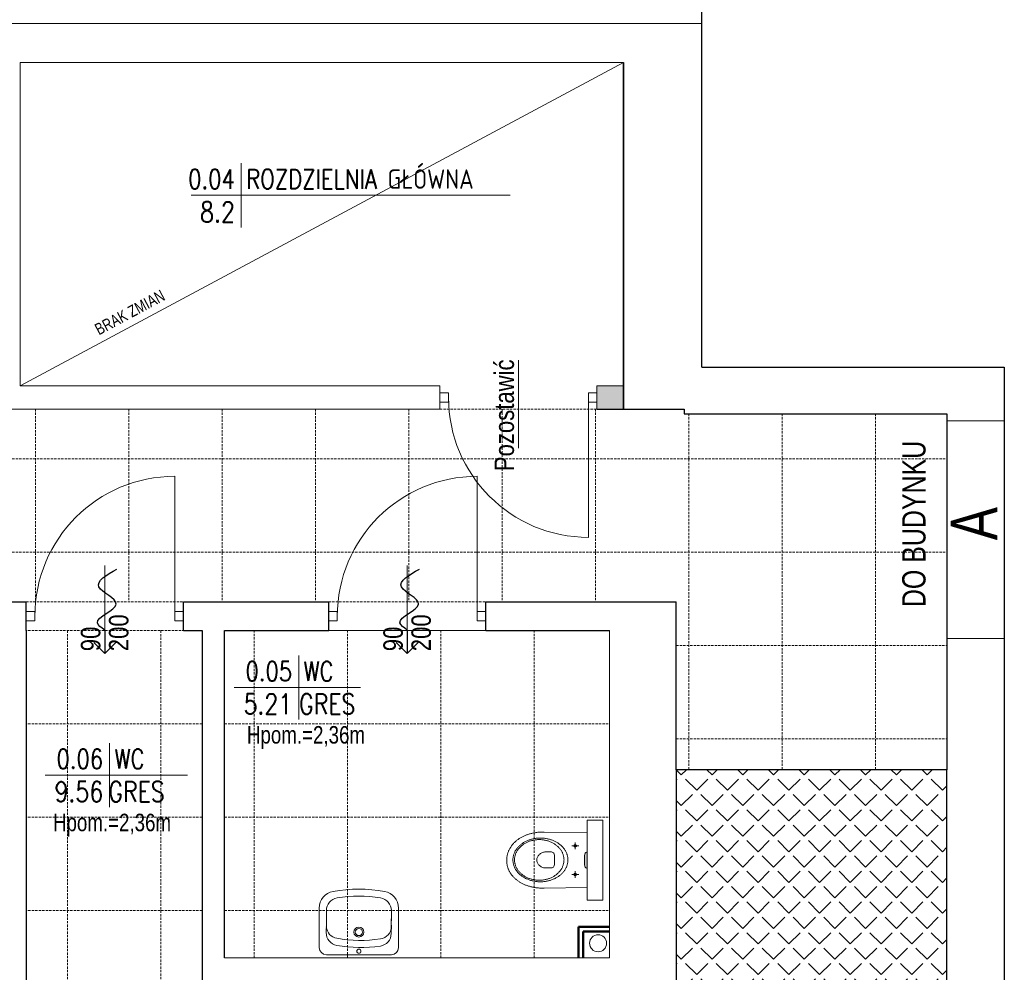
# Model space of a CAD drawing. Header units: millimetres. Extents: x -523 to 1404227, y -783705 to 1038705.
# Tile 52 of 256: x 374732 to 381064, y 4550 to 10677. Entities that reach past the tile are written whole.
import ezdxf
from ezdxf.enums import TextEntityAlignment as Align

# ---------------------------------------------------------------- set-up
doc = ezdxf.new("R2010")
doc.units = ezdxf.units.MM
doc.linetypes.add('DASHEDX2', pattern=[1.5, 1, -0.5])
for name, color, linetype, lineweight in [('BA_drz', 7, 'Continuous', 18), ('BA_KS_ist.', 34, 'Continuous', 13), ('BA_met', 7, 'Continuous', 18), ('BA_txs', 2, 'Continuous', 18), ('Cienka', 7, 'Continuous', 18), ('mm_Wentylacja', 5, 'Continuous', 50), ('PG_PRZERYWANE_ŚREDNIE', 1, 'DASHEDX2', 18), ('PG_WIDOKOWE_CIENKIE', 7, 'Continuous', 18), ('PG_WYPOSAŻENIE', 1, 'Continuous', 18), ('PG_ŚCIANY_DZIAŁOWE', 3, 'Continuous', 18), ('PG_ŚCIANY_SŁUPY', 4, 'Continuous', 35), ('Przekrojowa', 60, 'Continuous', 18), ('WYPOSAŻENIE GARAŻU', 253, 'Continuous', 5)]:
    doc.layers.add(name, color=color, linetype=linetype, lineweight=lineweight)
doc.styles.add('BIKTC', font='bikromsw.shx', dxfattribs={"width": 0.8})
doc.styles.add('BIKTS', font='bikromsw.shx', dxfattribs={"width": 0.85})
doc.styles.add('BIKWYM', font='BIKROMSW.SHX', dxfattribs={"width": 0.8})
doc.styles.add('ROMANS', font='romans', dxfattribs={"width": 0.7})

# ---------------------------------------------------------------- blocks, each defined once
blk = doc.blocks.new('dr1h901')
at = {"color": 0}
blk.add_line((-0.5, 0), (-0.5, 1), dxfattribs=at)
blk.add_line((0, 0.3622), (0, -0.2655))
blk.add_arc((-0.5, 0), 1, 0, 90, dxfattribs=at)
blk = doc.blocks.new('jamb')
blk.add_lwpolyline([(-0.5, -0.5), (-0.5, 0.5), (0.5, 0.5), (0.5, -0.5)], close=True)
blk = doc.blocks.new('A$Cd28b784c')
at = {"lineweight": 18}
h = blk.add_hatch(color=256, dxfattribs=at)
h.dxf.hatch_style = 1
h.paths.add_polyline_path([(18.54, 22.22), (18.43, 23), (18.14, 23.62), (17.75, 24.08), (17.31, 24.36), (16.9, 24.47), (16.9, 13.87), (17.31, 13.97), (17.75, 14.26), (18.14, 14.72), (18.43, 15.34), (18.54, 16.11)])
for p, q in [((16.9, 44.83), (6.9, 44.83)), ((6.9, -6.49), (6.9, 44.83)), ((16.9, -6.49), (16.9, 44.83)), ((16.9, -6.49), (6.9, -6.49))]:
    blk.add_line(p, q, dxfattribs=at)
at = {"lineweight": 13}
for p, q in [((44.61, 37.25), (16.9, 36.7)), ((38.79, 31.51), (39.26, 31.7)), ((39.26, 31.7), (39.73, 31.87)), ((39.73, 31.87), (40.2, 32.03)), ((40.2, 32.03), (40.69, 32.19)), ((40.69, 32.19), (41.18, 32.33)), ((41.18, 32.33), (41.68, 32.46)), ((41.68, 32.46), (42.18, 32.58)), ((42.18, 32.58), (42.69, 32.69)), ((42.69, 32.69), (43.21, 32.78)), ((43.21, 32.78), (43.73, 32.87)), ((43.48, 31.63), (43.98, 31.74)), ((43.73, 32.87), (44.26, 32.94)), ((43.98, 31.74), (44.5, 31.83)), ((44.26, 32.94), (44.79, 33)), ((44.5, 31.83), (45.02, 31.91)), ((45.21, 37.25), (44.61, 37.25)), ((44.79, 33), (45.32, 33.04)), ((45.02, 31.91), (45.54, 31.98)), ((45.82, 37.23), (45.21, 37.25)), ((45.32, 33.04), (45.87, 33.08)), ((45.54, 31.98), (46.07, 32.03)), ((46.41, 37.21), (45.82, 37.23)), ((45.87, 33.08), (46.41, 33.1)), ((46.07, 32.03), (46.61, 32.07)), ((47, 37.18), (46.41, 37.21)), ((46.41, 33.1), (46.96, 33.1)), ((46.61, 32.07), (47.15, 32.09)), ((46.96, 33.1), (47.51, 33.1)), ((47.58, 37.15), (47, 37.18)), ((47.15, 32.09), (47.7, 32.1)), ((47.51, 33.1), (48.06, 33.08)), ((48.16, 37.1), (47.58, 37.15)), ((47.7, 32.1), (47.7, 32.09)), ((47.7, 32.1), (48.24, 32.09)), ((48.06, 33.08), (48.6, 33.04)), ((48.73, 37.04), (48.16, 37.1)), ((48.24, 32.09), (48.79, 32.07)), ((48.6, 33.04), (49.13, 33)), ((49.3, 36.97), (48.73, 37.04)), ((48.79, 32.07), (49.32, 32.03)), ((49.13, 33), (49.67, 32.94)), ((49.85, 36.9), (49.3, 36.97)), ((49.32, 32.03), (49.85, 31.98)), ((49.67, 32.94), (50.19, 32.87)), ((50.4, 36.82), (49.85, 36.9)), ((49.85, 31.98), (50.38, 31.91)), ((50.19, 32.87), (50.71, 32.78)), ((50.38, 31.91), (50.9, 31.83)), ((50.95, 36.72), (50.4, 36.82)), ((50.71, 32.78), (51.23, 32.69)), ((50.9, 31.83), (51.41, 31.74)), ((51.49, 36.62), (50.95, 36.72)), ((51.23, 32.69), (51.74, 32.58)), ((51.41, 31.74), (51.92, 31.63)), ((52.02, 36.51), (51.49, 36.62)), ((51.74, 32.58), (52.24, 32.46)), ((52.54, 36.4), (52.02, 36.51)), ((52.24, 32.46), (52.74, 32.33)), ((53.06, 36.27), (52.54, 36.4)), ((52.74, 32.33), (53.23, 32.19)), ((53.57, 36.14), (53.06, 36.27)), ((53.23, 32.19), (53.72, 32.03)), ((54.07, 36), (53.57, 36.14)), ((53.72, 32.03), (54.19, 31.87)), ((54.57, 35.85), (54.07, 36)), ((54.19, 31.87), (54.66, 31.7)), ((55.05, 35.69), (54.57, 35.85)), ((54.66, 31.7), (55.13, 31.51)), ((55.53, 35.53), (55.05, 35.69)), ((56.01, 35.36), (55.53, 35.53)), ((56.47, 35.18), (56.01, 35.36)), ((56.93, 34.99), (56.47, 35.18)), ((57.38, 34.8), (56.93, 34.99)), ((57.83, 34.6), (57.38, 34.8)), ((58.26, 34.39), (57.83, 34.6)), ((58.69, 34.17), (58.26, 34.39)), ((59.11, 33.95), (58.69, 34.17)), ((59.52, 33.72), (59.11, 33.95)), ((59.92, 33.49), (59.52, 33.72)), ((60.32, 33.25), (59.92, 33.49)), ((60.71, 33), (60.32, 33.25)), ((61.09, 32.75), (60.71, 33)), ((61.46, 32.49), (61.09, 32.75)), ((61.82, 32.22), (61.46, 32.49)), ((62.17, 31.95), (61.82, 32.22)), ((62.52, 31.68), (62.17, 31.95)), ((62.85, 31.39), (62.52, 31.68)), ((26.77, 28.42), (22.26, 28.42)), ((23.81, 28.83), (23.69, 28.42)), ((23.69, 28.42), (23.81, 28.01)), ((24.1, 29.13), (23.81, 28.83)), ((23.81, 28.01), (24.1, 27.71)), ((24.51, 29.24), (24.1, 29.13)), ((24.1, 27.71), (24.51, 27.6)), ((24.51, 30.6), (24.51, 26.24)), ((24.93, 29.13), (24.51, 29.24)), ((24.51, 27.6), (24.93, 27.71)), ((25.22, 28.83), (24.93, 29.13)), ((24.93, 27.71), (25.22, 28.01)), ((25.33, 28.42), (25.22, 28.83)), ((25.22, 28.01), (25.33, 28.42)), ((31.04, 25.16), (31.27, 25.53)), ((31.27, 25.53), (31.52, 25.89)), ((31.52, 25.89), (31.78, 26.25)), ((31.78, 26.25), (32.05, 26.59)), ((32.05, 26.59), (32.33, 26.93)), ((32.33, 26.93), (32.63, 27.27)), ((32.63, 27.27), (32.93, 27.6)), ((32.93, 27.6), (33.25, 27.92)), ((33.25, 27.92), (33.58, 28.23)), ((33.58, 28.23), (33.93, 28.53)), ((33.71, 25.25), (33.96, 25.62)), ((33.93, 28.53), (34.28, 28.83)), ((33.96, 25.62), (34.23, 25.98)), ((34.23, 25.98), (34.51, 26.33)), ((34.28, 28.83), (34.64, 29.12)), ((34.51, 26.33), (34.8, 26.67)), ((34.64, 29.12), (35.01, 29.4)), ((34.8, 26.67), (35.11, 27.01)), ((35.01, 29.4), (35.4, 29.67)), ((35.11, 27.01), (35.42, 27.34)), ((35.4, 29.67), (35.79, 29.93)), ((35.42, 27.34), (35.76, 27.66)), ((35.76, 27.66), (36.1, 27.96)), ((35.79, 29.93), (36.19, 30.19)), ((36.1, 27.96), (36.45, 28.27)), ((36.19, 30.19), (36.6, 30.43)), ((36.45, 28.27), (36.82, 28.56)), ((36.6, 30.43), (37.03, 30.67)), ((36.82, 28.56), (37.2, 28.84)), ((37.03, 30.67), (37.46, 30.89)), ((37.2, 28.84), (37.58, 29.11)), ((37.46, 30.89), (37.89, 31.11)), ((37.58, 29.11), (37.98, 29.37)), ((37.89, 31.11), (38.34, 31.31)), ((37.98, 29.37), (38.39, 29.62)), ((38.34, 31.31), (38.79, 31.51)), ((38.39, 29.62), (38.81, 29.86)), ((38.81, 29.86), (39.24, 30.09)), ((39.24, 30.09), (39.68, 30.31)), ((39.68, 30.31), (40.12, 30.52)), ((40.12, 30.52), (40.58, 30.71)), ((40.58, 30.71), (41.04, 30.9)), ((41.04, 30.9), (41.51, 31.07)), ((41.51, 31.07), (41.99, 31.23)), ((41.99, 31.23), (42.48, 31.37)), ((42.48, 31.37), (42.97, 31.51)), ((42.97, 31.51), (43.48, 31.63)), ((51.92, 31.63), (52.42, 31.51)), ((52.42, 31.51), (52.92, 31.37)), ((52.92, 31.37), (53.4, 31.23)), ((53.4, 31.23), (53.88, 31.07)), ((53.88, 31.07), (54.36, 30.9)), ((54.36, 30.9), (54.82, 30.71)), ((54.82, 30.71), (55.27, 30.52)), ((55.13, 31.51), (55.58, 31.31)), ((55.27, 30.52), (55.72, 30.31)), ((55.58, 31.31), (56.03, 31.11)), ((55.72, 30.31), (56.16, 30.09)), ((56.03, 31.11), (56.47, 30.89)), ((56.16, 30.09), (56.59, 29.86)), ((56.47, 30.89), (56.9, 30.67)), ((56.59, 29.86), (57, 29.62)), ((56.9, 30.67), (57.32, 30.43)), ((57, 29.62), (57.41, 29.37)), ((57.32, 30.43), (57.73, 30.19)), ((57.41, 29.37), (57.81, 29.11)), ((57.73, 30.19), (58.13, 29.93)), ((57.81, 29.11), (58.2, 28.84)), ((58.13, 29.93), (58.52, 29.67)), ((58.2, 28.84), (58.58, 28.56)), ((58.52, 29.67), (58.91, 29.4)), ((58.58, 28.56), (58.94, 28.27)), ((58.91, 29.4), (59.28, 29.12)), ((58.94, 28.27), (59.3, 27.96)), ((59.28, 29.12), (59.64, 28.83)), ((59.3, 27.96), (59.64, 27.66)), ((59.64, 28.83), (59.99, 28.53)), ((59.64, 27.66), (59.97, 27.34)), ((59.97, 27.34), (60.29, 27.01)), ((59.99, 28.53), (60.34, 28.23)), ((60.29, 27.01), (60.6, 26.67)), ((60.34, 28.23), (60.67, 27.92)), ((60.6, 26.67), (60.89, 26.33)), ((60.67, 27.92), (60.99, 27.6)), ((60.89, 26.33), (61.17, 25.98)), ((60.99, 27.6), (61.29, 27.27)), ((61.17, 25.98), (61.44, 25.62)), ((61.29, 27.27), (61.59, 26.93)), ((61.44, 25.62), (61.69, 25.25)), ((61.59, 26.93), (61.87, 26.59)), ((61.87, 26.59), (62.15, 26.25)), ((62.15, 26.25), (62.4, 25.89)), ((62.4, 25.89), (62.65, 25.53)), ((62.65, 25.53), (62.88, 25.16)), ((63.18, 31.11), (62.85, 31.39)), ((63.5, 30.81), (63.18, 31.11)), ((63.81, 30.51), (63.5, 30.81)), ((64.11, 30.21), (63.81, 30.51)), ((64.4, 29.9), (64.11, 30.21)), ((64.69, 29.58), (64.4, 29.9)), ((64.96, 29.26), (64.69, 29.58)), ((65.23, 28.94), (64.96, 29.26)), ((65.48, 28.61), (65.23, 28.94)), ((65.73, 28.28), (65.48, 28.61)), ((65.96, 27.94), (65.73, 28.28)), ((66.19, 27.6), (65.96, 27.94)), ((66.41, 27.25), (66.19, 27.6)), ((66.62, 26.9), (66.41, 27.25)), ((66.82, 26.54), (66.62, 26.9)), ((67, 26.19), (66.82, 26.54)), ((67.18, 25.82), (67, 26.19)), ((67.35, 25.46), (67.18, 25.82)), ((67.51, 25.09), (67.35, 25.46)), ((17.31, 24.36), (16.9, 24.47)), ((17.75, 24.08), (17.31, 24.36)), ((18.14, 23.62), (17.75, 24.08)), ((18.43, 23), (18.14, 23.62)), ((18.54, 22.22), (18.43, 23)), ((18.54, 16.11), (18.54, 22.22)), ((29.27, 19.48), (29.3, 19.91)), ((29.27, 19.04), (29.27, 19.48)), ((29.27, 18.6), (29.27, 19.04)), ((29.3, 19.91), (29.34, 20.34)), ((29.34, 20.34), (29.4, 20.77)), ((29.4, 20.77), (29.47, 21.19)), ((29.47, 21.19), (29.56, 21.61)), ((29.56, 21.61), (29.67, 22.02)), ((29.67, 22.02), (29.79, 22.43)), ((29.79, 22.43), (29.92, 22.84)), ((29.92, 22.84), (30.07, 23.24)), ((30.07, 23.24), (30.24, 23.63)), ((30.24, 23.63), (30.42, 24.02)), ((30.42, 24.02), (30.61, 24.41)), ((30.61, 24.41), (30.82, 24.79)), ((30.82, 24.79), (31.04, 25.16)), ((31.78, 19.04), (31.79, 19.49)), ((31.79, 18.59), (31.78, 19.04)), ((31.78, 19.04), (31.78, 19.03)), ((31.79, 19.49), (31.82, 19.93)), ((31.82, 19.93), (31.86, 20.37)), ((31.86, 20.37), (31.93, 20.81)), ((31.93, 20.81), (32.01, 21.24)), ((32.01, 21.24), (32.11, 21.66)), ((32.11, 21.66), (32.22, 22.09)), ((32.22, 22.09), (32.35, 22.5)), ((32.35, 22.5), (32.5, 22.91)), ((32.5, 22.91), (32.66, 23.32)), ((32.66, 23.32), (32.84, 23.72)), ((32.84, 23.72), (33.04, 24.11)), ((33.04, 24.11), (33.25, 24.5)), ((33.25, 24.5), (33.47, 24.88)), ((33.47, 24.88), (33.71, 25.25)), ((37.97, 22.03), (38.05, 22.73)), ((37.97, 19.27), (37.97, 22.03)), ((37.97, 16.04), (37.97, 19.27)), ((38.05, 22.73), (38.28, 23.27)), ((38.28, 23.27), (38.61, 23.65)), ((38.61, 23.65), (39, 23.9)), ((39, 23.9), (39.42, 24.05)), ((39.42, 24.05), (39.83, 24.12)), ((39.83, 24.12), (40.19, 24.14)), ((40.19, 24.14), (44.04, 24.15)), ((44.04, 24.15), (44.56, 24.12)), ((44.56, 24.12), (45.07, 24.03)), ((45.07, 24.03), (45.57, 23.88)), ((45.57, 23.88), (46.05, 23.68)), ((46.05, 23.68), (46.51, 23.44)), ((46.51, 23.44), (46.94, 23.16)), ((46.94, 23.16), (47.35, 22.84)), ((47.35, 22.84), (47.73, 22.48)), ((47.73, 22.48), (48.08, 22.1)), ((48.08, 22.1), (48.38, 21.7)), ((48.38, 21.7), (48.65, 21.28)), ((48.65, 21.28), (48.88, 20.84)), ((48.88, 20.84), (49.06, 20.4)), ((49.06, 20.4), (49.2, 19.94)), ((49.2, 19.94), (49.28, 19.49)), ((49.28, 19.49), (49.31, 19.04)), ((49.31, 19.04), (49.28, 18.59)), ((61.69, 25.25), (61.93, 24.88)), ((61.93, 24.88), (62.15, 24.5)), ((62.15, 24.5), (62.36, 24.11)), ((62.36, 24.11), (62.55, 23.72)), ((62.55, 23.72), (62.73, 23.32)), ((62.73, 23.32), (62.9, 22.91)), ((62.88, 25.16), (63.1, 24.79)), ((62.9, 22.91), (63.04, 22.5)), ((63.04, 22.5), (63.18, 22.09)), ((63.1, 24.79), (63.31, 24.41)), ((63.18, 22.09), (63.29, 21.66)), ((63.29, 21.66), (63.39, 21.24)), ((63.31, 24.41), (63.5, 24.02)), ((63.39, 21.24), (63.47, 20.81)), ((63.47, 20.81), (63.53, 20.37)), ((63.5, 24.02), (63.68, 23.63)), ((63.53, 20.37), (63.58, 19.93)), ((63.58, 19.93), (63.6, 19.49)), ((63.6, 19.49), (63.61, 19.04)), ((63.61, 19.04), (63.6, 18.59)), ((63.61, 19.04), (63.61, 19.03)), ((63.68, 23.63), (63.85, 23.24)), ((63.85, 23.24), (64, 22.84)), ((64, 22.84), (64.13, 22.43)), ((64.13, 22.43), (64.25, 22.02)), ((64.25, 22.02), (64.36, 21.61)), ((64.36, 21.61), (64.45, 21.19)), ((64.45, 21.19), (64.52, 20.77)), ((64.52, 20.77), (64.58, 20.34)), ((64.58, 20.34), (64.62, 19.91)), ((64.62, 19.91), (64.65, 19.48)), ((64.65, 19.48), (64.66, 19.04)), ((64.66, 19.04), (64.65, 18.6)), ((64.66, 19.04), (64.66, 19.03)), ((67.66, 24.71), (67.51, 25.09)), ((67.8, 24.34), (67.66, 24.71)), ((67.93, 23.96), (67.8, 24.34)), ((68.04, 23.57), (67.93, 23.96)), ((68.15, 23.19), (68.04, 23.57)), ((68.25, 22.8), (68.15, 23.19)), ((68.33, 22.4), (68.25, 22.8)), ((68.41, 22.01), (68.33, 22.4)), ((68.48, 21.61), (68.41, 22.01)), ((68.53, 21.21), (68.48, 21.61)), ((68.57, 20.81), (68.53, 21.21)), ((68.61, 20.4), (68.57, 20.81)), ((68.63, 19.99), (68.61, 20.4)), ((68.64, 19.58), (68.63, 19.99)), ((68.63, 18.76), (68.64, 19.17)), ((68.64, 19.17), (68.64, 19.58)), ((17.31, 13.97), (16.9, 13.87)), ((17.75, 14.26), (17.31, 13.97)), ((18.14, 14.72), (17.75, 14.26)), ((18.43, 15.34), (18.14, 14.72)), ((18.54, 16.11), (18.43, 15.34)), ((29.3, 18.17), (29.27, 18.6)), ((29.34, 17.74), (29.3, 18.17)), ((29.4, 17.31), (29.34, 17.74)), ((29.47, 16.89), (29.4, 17.31)), ((29.56, 16.47), (29.47, 16.89)), ((29.67, 16.06), (29.56, 16.47)), ((29.79, 15.65), (29.67, 16.06)), ((29.92, 15.24), (29.79, 15.65)), ((30.07, 14.84), (29.92, 15.24)), ((30.24, 14.44), (30.07, 14.84)), ((30.42, 14.05), (30.24, 14.44)), ((30.61, 13.67), (30.42, 14.05)), ((30.82, 13.29), (30.61, 13.67)), ((31.04, 12.92), (30.82, 13.29)), ((31.27, 12.55), (31.04, 12.92)), ((31.82, 18.15), (31.79, 18.59)), ((31.86, 17.71), (31.82, 18.15)), ((31.93, 17.27), (31.86, 17.71)), ((32.01, 16.84), (31.93, 17.27)), ((32.11, 16.41), (32.01, 16.84)), ((32.22, 15.99), (32.11, 16.41)), ((32.35, 15.57), (32.22, 15.99)), ((32.5, 15.16), (32.35, 15.57)), ((32.66, 14.76), (32.5, 15.16)), ((32.84, 14.36), (32.66, 14.76)), ((33.04, 13.96), (32.84, 14.36)), ((33.25, 13.58), (33.04, 13.96)), ((33.47, 13.2), (33.25, 13.58)), ((33.71, 12.82), (33.47, 13.2)), ((33.96, 12.46), (33.71, 12.82)), ((38.05, 15.34), (37.97, 16.04)), ((37.97, 16.04), (37.97, 16.04)), ((38.28, 14.8), (38.05, 15.34)), ((38.61, 14.42), (38.28, 14.8)), ((39, 14.17), (38.61, 14.42)), ((39.41, 14.02), (39, 14.17)), ((39.82, 13.95), (39.41, 14.02)), ((40.17, 13.93), (39.82, 13.95)), ((44.01, 13.93), (40.17, 13.93)), ((44.54, 13.96), (44.01, 13.93)), ((45.05, 14.05), (44.54, 13.96)), ((45.55, 14.2), (45.05, 14.05)), ((46.04, 14.39), (45.55, 14.2)), ((46.5, 14.64), (46.04, 14.39)), ((46.93, 14.92), (46.5, 14.64)), ((47.34, 15.24), (46.93, 14.92)), ((47.72, 15.59), (47.34, 15.24)), ((48.07, 15.97), (47.72, 15.59)), ((48.38, 16.38), (48.07, 15.97)), ((48.65, 16.8), (48.38, 16.38)), ((48.88, 17.24), (48.65, 16.8)), ((49.06, 17.69), (48.88, 17.24)), ((49.2, 18.14), (49.06, 17.69)), ((49.28, 18.59), (49.2, 18.14)), ((61.69, 12.82), (61.44, 12.46)), ((61.93, 13.2), (61.69, 12.82)), ((62.15, 13.58), (61.93, 13.2)), ((62.36, 13.96), (62.15, 13.58)), ((62.55, 14.36), (62.36, 13.96)), ((62.73, 14.76), (62.55, 14.36)), ((62.88, 12.92), (62.65, 12.55)), ((62.9, 15.16), (62.73, 14.76)), ((63.1, 13.29), (62.88, 12.92)), ((63.04, 15.57), (62.9, 15.16)), ((63.18, 15.99), (63.04, 15.57)), ((63.31, 13.67), (63.1, 13.29)), ((63.29, 16.41), (63.18, 15.99)), ((63.39, 16.84), (63.29, 16.41)), ((63.5, 14.05), (63.31, 13.67)), ((63.47, 17.27), (63.39, 16.84)), ((63.53, 17.71), (63.47, 17.27)), ((63.68, 14.44), (63.5, 14.05)), ((63.58, 18.15), (63.53, 17.71)), ((63.6, 18.59), (63.58, 18.15)), ((63.85, 14.84), (63.68, 14.44)), ((64, 15.24), (63.85, 14.84)), ((64.13, 15.65), (64, 15.24)), ((64.25, 16.06), (64.13, 15.65)), ((64.36, 16.47), (64.25, 16.06)), ((64.45, 16.89), (64.36, 16.47)), ((64.52, 17.31), (64.45, 16.89)), ((64.58, 17.74), (64.52, 17.31)), ((64.62, 18.17), (64.58, 17.74)), ((64.65, 18.6), (64.62, 18.17)), ((67.06, 12.52), (67.23, 12.89)), ((67.23, 12.89), (67.39, 13.26)), ((67.39, 13.26), (67.55, 13.63)), ((67.55, 13.63), (67.69, 14.01)), ((67.69, 14.01), (67.82, 14.39)), ((67.82, 14.39), (67.95, 14.77)), ((67.95, 14.77), (68.06, 15.16)), ((68.06, 15.16), (68.17, 15.55)), ((68.17, 15.55), (68.26, 15.94)), ((68.26, 15.94), (68.34, 16.34)), ((68.34, 16.34), (68.42, 16.73)), ((68.42, 16.73), (68.48, 17.14)), ((68.48, 17.14), (68.53, 17.54)), ((68.53, 17.54), (68.58, 17.94)), ((68.58, 17.94), (68.61, 18.35)), ((68.61, 18.35), (68.63, 18.76)), ((26.77, 10.01), (22.26, 10.01)), ((23.81, 10.42), (23.69, 10.01)), ((23.69, 10.01), (23.81, 9.6)), ((24.1, 10.72), (23.81, 10.42)), ((23.81, 9.6), (24.1, 9.3)), ((24.51, 10.83), (24.1, 10.72)), ((24.1, 9.3), (24.51, 9.19)), ((24.51, 12.19), (24.51, 7.83)), ((24.93, 10.72), (24.51, 10.83)), ((24.51, 9.19), (24.93, 9.3)), ((25.22, 10.42), (24.93, 10.72)), ((24.93, 9.3), (25.22, 9.6)), ((25.33, 10.01), (25.22, 10.42)), ((25.22, 9.6), (25.33, 10.01)), ((31.52, 12.19), (31.27, 12.55)), ((31.78, 11.83), (31.52, 12.19)), ((32.05, 11.48), (31.78, 11.83)), ((32.33, 11.14), (32.05, 11.48)), ((32.63, 10.81), (32.33, 11.14)), ((32.93, 10.48), (32.63, 10.81)), ((33.25, 10.16), (32.93, 10.48)), ((33.58, 9.85), (33.25, 10.16)), ((33.93, 9.54), (33.58, 9.85)), ((34.28, 9.25), (33.93, 9.54)), ((34.23, 12.1), (33.96, 12.46)), ((34.51, 11.75), (34.23, 12.1)), ((34.64, 8.96), (34.28, 9.25)), ((34.8, 11.4), (34.51, 11.75)), ((35.01, 8.68), (34.64, 8.96)), ((35.11, 11.07), (34.8, 11.4)), ((35.4, 8.41), (35.01, 8.68)), ((35.42, 10.74), (35.11, 11.07)), ((35.79, 8.14), (35.4, 8.41)), ((35.76, 10.42), (35.42, 10.74)), ((36.1, 10.11), (35.76, 10.42)), ((36.19, 7.89), (35.79, 8.14)), ((36.45, 9.81), (36.1, 10.11)), ((36.6, 7.65), (36.19, 7.89)), ((36.82, 9.52), (36.45, 9.81)), ((37.03, 7.41), (36.6, 7.65)), ((37.2, 9.24), (36.82, 9.52)), ((37.46, 7.19), (37.03, 7.41)), ((37.58, 8.97), (37.2, 9.24)), ((37.89, 6.97), (37.46, 7.19)), ((37.98, 8.71), (37.58, 8.97)), ((38.34, 6.76), (37.89, 6.97)), ((38.39, 8.46), (37.98, 8.71)), ((38.79, 6.57), (38.34, 6.76)), ((38.81, 8.21), (38.39, 8.46)), ((39.26, 6.38), (38.79, 6.57)), ((39.24, 7.99), (38.81, 8.21)), ((39.68, 7.77), (39.24, 7.99)), ((39.73, 6.21), (39.26, 6.38)), ((40.12, 7.56), (39.68, 7.77)), ((40.58, 7.36), (40.12, 7.56)), ((41.04, 7.18), (40.58, 7.36)), ((41.51, 7.01), (41.04, 7.18)), ((41.99, 6.85), (41.51, 7.01)), ((42.48, 6.7), (41.99, 6.85)), ((42.97, 6.57), (42.48, 6.7)), ((43.48, 6.45), (42.97, 6.57)), ((43.98, 6.34), (43.48, 6.45)), ((44.5, 6.25), (43.98, 6.34)), ((51.41, 6.34), (50.9, 6.25)), ((51.92, 6.45), (51.41, 6.34)), ((52.42, 6.57), (51.92, 6.45)), ((52.92, 6.7), (52.42, 6.57)), ((53.4, 6.85), (52.92, 6.7)), ((53.88, 7.01), (53.4, 6.85)), ((54.36, 7.18), (53.88, 7.01)), ((54.66, 6.38), (54.19, 6.21)), ((54.82, 7.36), (54.36, 7.18)), ((55.13, 6.57), (54.66, 6.38)), ((55.27, 7.56), (54.82, 7.36)), ((55.58, 6.76), (55.13, 6.57)), ((55.72, 7.77), (55.27, 7.56)), ((56.03, 6.97), (55.58, 6.76)), ((56.16, 7.99), (55.72, 7.77)), ((56.47, 7.19), (56.03, 6.97)), ((56.59, 8.21), (56.16, 7.99)), ((56.9, 7.41), (56.47, 7.19)), ((57, 8.46), (56.59, 8.21)), ((57.32, 7.65), (56.9, 7.41)), ((57.41, 8.71), (57, 8.46)), ((57.73, 7.89), (57.32, 7.65)), ((57.81, 8.97), (57.41, 8.71)), ((58.13, 8.14), (57.73, 7.89)), ((58.2, 9.24), (57.81, 8.97)), ((58.52, 8.41), (58.13, 8.14)), ((58.58, 9.52), (58.2, 9.24)), ((58.91, 8.68), (58.52, 8.41)), ((58.94, 9.81), (58.58, 9.52)), ((59.28, 8.96), (58.91, 8.68)), ((59.3, 10.11), (58.94, 9.81)), ((59.64, 9.25), (59.28, 8.96)), ((59.64, 10.42), (59.3, 10.11)), ((59.97, 10.74), (59.64, 10.42)), ((59.99, 9.54), (59.64, 9.25)), ((60.29, 11.07), (59.97, 10.74)), ((60.34, 9.85), (59.99, 9.54)), ((60.6, 11.4), (60.29, 11.07)), ((60.67, 10.16), (60.34, 9.85)), ((60.89, 11.75), (60.6, 11.4)), ((60.99, 10.48), (60.67, 10.16)), ((61.17, 12.1), (60.89, 11.75)), ((61.29, 10.81), (60.99, 10.48)), ((61.44, 12.46), (61.17, 12.1)), ((61.59, 11.14), (61.29, 10.81)), ((61.87, 11.48), (61.59, 11.14)), ((61.68, 6.12), (62.04, 6.39)), ((62.15, 11.83), (61.87, 11.48)), ((62.04, 6.39), (62.38, 6.67)), ((62.4, 12.19), (62.15, 11.83)), ((62.38, 6.67), (62.71, 6.95)), ((62.65, 12.55), (62.4, 12.19)), ((62.71, 6.95), (63.04, 7.24)), ((63.04, 7.24), (63.36, 7.53)), ((63.36, 7.53), (63.67, 7.83)), ((63.67, 7.83), (63.97, 8.14)), ((63.97, 8.14), (64.26, 8.45)), ((64.26, 8.45), (64.54, 8.76)), ((64.54, 8.76), (64.82, 9.08)), ((64.82, 9.08), (65.08, 9.4)), ((65.08, 9.4), (65.34, 9.73)), ((65.34, 9.73), (65.59, 10.07)), ((65.59, 10.07), (65.82, 10.4)), ((65.82, 10.4), (66.05, 10.75)), ((66.05, 10.75), (66.27, 11.09)), ((66.27, 11.09), (66.48, 11.44)), ((66.48, 11.44), (66.68, 11.8)), ((66.68, 11.8), (66.88, 12.16)), ((66.88, 12.16), (67.06, 12.52)), ((16.89, 1.65), (44.61, 1.1)), ((40.2, 6.04), (39.73, 6.21)), ((40.69, 5.89), (40.2, 6.04)), ((41.18, 5.75), (40.69, 5.89)), ((41.68, 5.62), (41.18, 5.75)), ((42.18, 5.5), (41.68, 5.62)), ((42.69, 5.39), (42.18, 5.5)), ((43.21, 5.29), (42.69, 5.39)), ((43.73, 5.21), (43.21, 5.29)), ((44.26, 5.14), (43.73, 5.21)), ((44.79, 5.08), (44.26, 5.14)), ((45.02, 6.17), (44.5, 6.25)), ((44.61, 1.1), (45.21, 1.1)), ((45.32, 5.03), (44.79, 5.08)), ((45.54, 6.1), (45.02, 6.17)), ((45.21, 1.1), (45.81, 1.11)), ((45.87, 5), (45.32, 5.03)), ((46.07, 6.05), (45.54, 6.1)), ((45.81, 1.11), (46.4, 1.13)), ((46.41, 4.98), (45.87, 5)), ((46.61, 6.01), (46.07, 6.05)), ((46.4, 1.13), (46.99, 1.16)), ((46.96, 4.98), (46.41, 4.98)), ((47.15, 5.99), (46.61, 6.01)), ((47.51, 4.98), (46.96, 4.98)), ((46.96, 4.98), (46.96, 4.97)), ((46.99, 1.16), (47.56, 1.2)), ((47.7, 5.98), (47.15, 5.99)), ((48.06, 5), (47.51, 4.98)), ((47.56, 1.2), (48.14, 1.25)), ((48.24, 5.99), (47.7, 5.98)), ((47.7, 5.98), (47.7, 5.97)), ((48.6, 5.03), (48.06, 5)), ((48.14, 1.25), (48.7, 1.3)), ((48.79, 6.01), (48.24, 5.99)), ((49.13, 5.08), (48.6, 5.03)), ((48.7, 1.3), (49.26, 1.37)), ((49.32, 6.05), (48.79, 6.01)), ((49.67, 5.14), (49.13, 5.08)), ((49.26, 1.37), (49.82, 1.44)), ((49.85, 6.1), (49.32, 6.05)), ((50.19, 5.21), (49.67, 5.14)), ((49.82, 1.44), (50.36, 1.53)), ((50.38, 6.17), (49.85, 6.1)), ((50.71, 5.29), (50.19, 5.21)), ((50.36, 1.53), (50.9, 1.62)), ((50.9, 6.25), (50.38, 6.17)), ((51.23, 5.39), (50.71, 5.29)), ((50.9, 1.62), (51.44, 1.72)), ((51.74, 5.5), (51.23, 5.39)), ((51.44, 1.72), (51.96, 1.83)), ((52.24, 5.62), (51.74, 5.5)), ((51.96, 1.83), (52.48, 1.95)), ((52.74, 5.75), (52.24, 5.62)), ((52.48, 1.95), (52.99, 2.07)), ((53.23, 5.89), (52.74, 5.75)), ((52.99, 2.07), (53.5, 2.2)), ((53.72, 6.04), (53.23, 5.89)), ((53.5, 2.2), (54, 2.35)), ((54.19, 6.21), (53.72, 6.04)), ((54, 2.35), (54.49, 2.49)), ((54.49, 2.49), (54.97, 2.65)), ((54.97, 2.65), (55.45, 2.81)), ((55.45, 2.81), (55.92, 2.99)), ((55.92, 2.99), (56.38, 3.17)), ((56.38, 3.17), (56.84, 3.35)), ((56.84, 3.35), (57.28, 3.55)), ((57.28, 3.55), (57.72, 3.75)), ((57.72, 3.75), (58.15, 3.95)), ((58.15, 3.95), (58.58, 4.17)), ((58.58, 4.17), (58.99, 4.39)), ((58.99, 4.39), (59.4, 4.62)), ((59.4, 4.62), (59.8, 4.85)), ((59.8, 4.85), (60.2, 5.09)), ((60.2, 5.09), (60.58, 5.34)), ((60.58, 5.34), (60.96, 5.59)), ((60.96, 5.59), (61.32, 5.85)), ((61.32, 5.85), (61.68, 6.12))]:
    blk.add_line(p, q, dxfattribs=at)
blk = doc.blocks.new('A$Cf7835451')
at = {"layer": 'PG_WIDOKOWE_CIENKIE', "lineweight": 18}
for p, q in [((29.97, 50.9), (4.55, 50.9)), ((0, 4.55), (0, 46.36)), ((13.56, 46.28), (18.9, 46.36)), ((17.27, 46.25), (17.27, 46.33)), ((18.09, 46.3), (28.43, 46.46)), ((19.09, 46.31), (19.09, 46.36)), ((24.43, 46.36), (21.8, 46.36)), ((21.8, 46.36), (21.8, 46.36)), ((21.82, 46.36), (21.82, 46.36)), ((22.54, 46.36), (22.54, 46.41)), ((23.62, 46.36), (23.62, 46.38)), ((29.97, 0), (4.55, 0)), ((14.2, 4.47), (19.54, 4.55)), ((17.27, 4.51), (17.27, 4.6)), ((28.43, 4.55), (19.09, 4.55))]:
    blk.add_line(p, q, dxfattribs=at)
for centre, radius in [((2.27, 25.45), 1.36), ((14.54, 25.45), 3.18), ((14.54, 25.45), 2.27)]:
    blk.add_circle(centre, radius, dxfattribs=at)
for centre, radius, start, end in [((4.55, 46.36), 4.55, 90, 180), ((29.97, 40), 10.91, 10.24035, 90), ((13.68, 38.1), 8.18, 90.87473, 171.72059), ((18.21, 38.12), 8.18, 90.87473, 171.72059), ((28.43, 38.18), 8.18, 9.15413, 90), ((92.84, 26.58), 88.17, 171.72059, 190.02886), ((97.37, 26.6), 88.17, 171.72059, 190.02886), ((-50.54, 25.45), 88.17, 350.84587, 9.15413), ((-50.54, 25.45), 92.72, 349.75965, 10.24035), ((14.07, 12.65), 8.18, 190.02886, 270.87473), ((18.6, 12.67), 8.18, 190.02886, 264.7924), ((28.43, 12.73), 8.18, 270, 350.84587), ((29.97, 10.91), 10.91, 270, 349.75965), ((4.55, 4.55), 4.55, 180, 270)]:
    blk.add_arc(centre, radius, start, end, dxfattribs=at)
blk = doc.blocks.new('bikmet')
blk.add_line((0, 1.65), (0, -1.65))
at = {"style": 'ROMANS', "width": 0.8}
blk.add_attdef('NRPOM', text='', height=1, dxfattribs=at).set_placement((-0.333, 0.333), align=Align.RIGHT)
blk.add_attdef('NWAPOM', (0.25, 0.333), '', height=1, dxfattribs=at)
blk.add_attdef('RAREA', text='', height=1.042, dxfattribs=at).set_placement((-0.333, -0.333), align=Align.TOP_RIGHT)
blk.add_attdef('PODLOGA', text='', height=1.042, dxfattribs=at).set_placement((0.25, -0.333), align=Align.TOP_LEFT)
blk = doc.blocks.new('A$Cb1b4349b')
at = {"layer": 'WYPOSAŻENIE GARAŻU', "color": 1, "xscale": -90, "yscale": 90, "zscale": -90, "rotation": 270}
blk.add_blockref('dr1h901', (23.9, 50.5), dxfattribs=at)
at = {"layer": 'WYPOSAŻENIE GARAŻU', "color": 240, "xscale": 5.5, "yscale": 5.999999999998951, "zscale": 5.5, "rotation": 90}
for p in [(23.9, 98.25), (23.9, 2.75)]:
    blk.add_blockref('jamb', p, dxfattribs=at)
blk = doc.blocks.new('podciecie')
at = {"layer": 'mm_Wentylacja', "color": 142, "lineweight": 30}
for p, q in [((23288, -37575.5), (23288, -37590.5)), ((23288, -37590.5), (23280.93, -37583.43)), ((23288, -37590.5), (23295.07, -37583.43))]:
    blk.add_line(p, q, dxfattribs=at)
blk.add_spline([(23288, -37575.5), (23283.25, -37570.75), (23295.25, -37558.75), (23284.25, -37547.75), (23295.75, -37536.25)], degree=3, dxfattribs=at)
blk = doc.blocks.new('A$C6810ecfa')
at = {"layer": 'BA_KS_ist.', "color": 18, "linetype": 'Continuous', "lineweight": 20, "ltscale": 25}
blk.add_circle((-11.29, 400.43), 5.5, dxfattribs=at)

msp = doc.modelspace()

# ---------------------------------------------------------------- hatches: boundary and pattern name
at = {"lineweight": 20}
h = msp.add_hatch(dxfattribs=at)
h.set_pattern_fill('ANGLE', color=252, scale=20, angle=45)
h.set_pattern_definition([(45, (-152464.99, 276287.02), (-98.782817, 98.782817), [101.6, -38.1]), (135, (-152464.99, 276287.02), (-98.782817, -98.782817), [101.6, -38.1])])
h.paths.add_polyline_path([(378954.33, 5852.52), (378954.33, 2012.52), (380694.33, 2012.52), (380694.33, 5852.52)])
at = {"layer": 'PG_ŚCIANY_DZIAŁOWE'}
h = msp.add_hatch(color=252, dxfattribs=at)
h.dxf.hatch_style = 1
h.paths.add_polyline_path([(378614.33, 8322.52), (378444.33, 8322.52), (378444.33, 8172.52), (378614.33, 8172.52)])

# ---------------------------------------------------------------- linework, layer by layer
for p, q in [((379119.33, 8442.52), (379119.33, 19996.15)), ((379119.33, 8442.52), (381063.63, 8442.52)), ((381063.63, 8442.52), (381063.63, 1552.94)), ((378444.33, 8172.52), (379004.33, 8172.52)), ((379004.33, 8172.52), (379004.33, 8142.52)), ((379004.33, 8142.52), (380304.84, 8142.52)), ((380304.84, 8142.52), (380694.33, 8142.52)), ((380694.33, 8142.52), (380694.33, 7992.53)), ((380694.33, 7992.53), (380694.33, 5852.52)), ((374274.33, 6932.52), (374774.33, 6932.52)), ((374774.33, 6747.52), (374774.33, 6932.52)), ((375784.33, 6932.52), (376719.33, 6932.52)), ((375784.33, 6747.52), (375784.33, 6932.52)), ((376719.33, 6747.52), (376719.33, 6932.52)), ((377729.33, 6932.52), (378954.33, 6932.52)), ((377729.33, 6747.52), (377729.33, 6932.52)), ((378954.33, 5852.52), (378954.33, 6932.52)), ((374774.33, 6747.52), (374774.33, 2597.52)), ((375784.33, 6747.52), (375904.33, 6747.52)), ((375904.33, 6747.52), (375904.33, 4457.52)), ((376049.33, 6747.52), (376719.33, 6747.52)), ((376049.33, 4642.52), (376049.33, 6747.52)), ((377729.33, 6747.52), (378524.33, 6747.52))]:
    msp.add_line(p, q)
at = {"lineweight": 20}
for p, q in [((377434.33, 8172.52), (377434.33, 8322.52)), ((378444.33, 8322.52), (378444.33, 8172.52)), ((378524.33, 6747.52), (378524.33, 4642.52)), ((380694.33, 5852.52), (380694.33, 5712.52)), ((380694.33, 5712.52), (380694.33, 2012.52)), ((376049.33, 4642.52), (378524.33, 4642.52))]:
    msp.add_line(p, q, dxfattribs=at)
msp.add_lwpolyline([(378954.33, 5852.52), (378954.33, 2012.52), (380694.33, 2012.52), (380694.33, 5852.52)], close=True)
at = {"layer": 'BA_met', "color": 18}
for p, q in [((376111.74, 6382.39), (376923.11, 6382.39)), ((374896.18, 5818.45), (375811.28, 5818.45))]:
    msp.add_line(p, q, dxfattribs=at)
msp.add_lwpolyline([(375835.03, 9547.53), (377885.34, 9547.53)], dxfattribs=at)
at = {"layer": 'Cienka'}
for p, q in [((374734.33, 8322.52), (378614.33, 10402.52)), ((380694.33, 8097.52), (381063.63, 8097.52)), ((376719.33, 6747.52), (377729.33, 6747.52)), ((380694.33, 6697.52), (381063.63, 6697.52))]:
    msp.add_line(p, q, dxfattribs=at)
at = {"layer": 'PG_PRZERYWANE_ŚREDNIE', "color": 9, "lineweight": 15, "ltscale": 15}
for p, q in [((374834.33, 8172.52), (374834.33, 6932.52)), ((375434.33, 8172.52), (375434.33, 6932.52)), ((376034.33, 8172.52), (376034.33, 6932.52)), ((376634.33, 8172.52), (376634.33, 6932.52)), ((377234.33, 8172.52), (377234.33, 6932.52)), ((377834.33, 8172.52), (377834.33, 6932.52)), ((378434.33, 8172.52), (378434.33, 6932.52)), ((379034.33, 8142.52), (379034.33, 5852.52)), ((379634.33, 8142.52), (379634.33, 5852.52)), ((380234.33, 8142.52), (380234.33, 5852.52)), ((372434.33, 7852.52), (380694.33, 7852.52)), ((372434.33, 7252.52), (380694.33, 7252.52)), ((376719.33, 6932.52), (377729.33, 6932.52)), ((378954.33, 6652.52), (380694.33, 6652.52)), ((378954.33, 6052.52), (380694.33, 6052.52))]:
    msp.add_line(p, q, dxfattribs=at)
at = {"layer": 'PG_PRZERYWANE_ŚREDNIE', "color": 251, "lineweight": 15, "ltscale": 15}
for p, q in [((377434.33, 8172.52), (378444.33, 8172.52)), ((374774.33, 6932.52), (375784.33, 6932.52)), ((375904.33, 6747.52), (374774.33, 6747.52)), ((375039.33, 6747.52), (375039.33, 2597.52)), ((375639.33, 6747.52), (375639.33, 2597.52)), ((376239.33, 4642.52), (376239.33, 6747.52)), ((376839.33, 4642.52), (376839.33, 6747.52)), ((377439.33, 4642.52), (377439.33, 6747.52)), ((378039.33, 4642.52), (378039.33, 6747.52)), ((375904.33, 6147.52), (374774.33, 6147.52)), ((376049.33, 6147.52), (378524.33, 6147.52)), ((375904.33, 5547.52), (374774.33, 5547.52)), ((376049.33, 5547.52), (378524.33, 5547.52)), ((375904.33, 4947.52), (374774.33, 4947.52)), ((376049.33, 4947.52), (378524.33, 4947.52))]:
    msp.add_line(p, q, dxfattribs=at)
at = {"layer": 'PG_WIDOKOWE_CIENKIE', "color": 18, "lineweight": 50}
for p, q in [((378524.33, 4842.52), (378324.33, 4842.52)), ((378324.33, 4842.52), (378324.33, 4642.52)), ((378524.33, 4812.52), (378354.33, 4812.52)), ((378354.33, 4812.52), (378354.33, 4642.52))]:
    msp.add_line(p, q, dxfattribs=at)
at = {"layer": 'PG_ŚCIANY_DZIAŁOWE', "color": 18}
for p, q in [((379119.33, 10652.52), (372669.33, 10652.52)), ((378614.33, 10402.52), (374734.33, 10402.52)), ((374734.33, 8322.52), (374734.33, 10402.52)), ((377434.33, 8322.52), (374734.33, 8322.52)), ((377434.33, 8172.52), (377434.33, 8322.52)), ((378444.33, 8322.52), (378614.33, 8322.52)), ((378444.33, 8172.52), (378444.33, 8322.52)), ((374584.33, 8172.52), (377434.33, 8172.52)), ((378614.33, 8172.52), (378444.33, 8172.52))]:
    msp.add_line(p, q, dxfattribs=at)
at = {"layer": 'PG_ŚCIANY_SŁUPY', "color": 18}
msp.add_line((378614.33, 8172.52), (378614.33, 10402.52), dxfattribs=at)
at = {"layer": 'Przekrojowa'}
msp.add_line((378524.33, 4642.52), (378524.33, 4842.52), dxfattribs=at)

# ---------------------------------------------------------------- block references
at = {"color": 5, "lineweight": 20, "xscale": 10, "yscale": 10, "zscale": 10, "rotation": 90.00000000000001}
for p in [(375784.33, 6601.06), (377729.33, 6601.06)]:
    msp.add_blockref('A$Cb1b4349b', p, dxfattribs=at)
at = {"layer": 'BA_drz', "color": 18, "rotation": 180}
for name, p, xscale, yscale, zscale in [('dr1h901', (377939.33, 8247.52), 900, 900, -900), ('jamb', (377461.83, 8247.52), -55, 59.99999999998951, 55), ('jamb', (378416.83, 8247.52), -55, 59.99999999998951, 55)]:
    msp.add_blockref(name, p, dxfattribs=dict(at, xscale=xscale, yscale=yscale, zscale=zscale))
at = {"layer": 'BA_met', "color": 18, "xscale": 125, "yscale": 125, "zscale": 125}
msp.add_blockref('bikmet', (376157.11, 9547.53), dxfattribs=at).add_auto_attribs({'NRPOM': '0.04', 'NWAPOM': 'ROZDZIELNIA GŁÓWNA', 'RAREA': '8.2'})
at = {"layer": 'BA_met', "color": 18}
ref = msp.add_blockref('bikmet', (376525.92, 6382.39), dxfattribs=dict(at, xscale=125, yscale=125, zscale=125))
ref.add_attrib('NRPOM', '0.05', dxfattribs={"layer": '0', "height": 125, "style": 'ROMANS', "width": 0.8}).set_placement((376484.25, 6424.05), align=Align.RIGHT)
ref.add_attrib('NWAPOM', 'WC', (376557.17, 6424.05), dxfattribs={"layer": '0', "height": 125, "style": 'ROMANS', "width": 0.8})
ref.add_attrib('RAREA', '5.21', dxfattribs={"layer": '0', "height": 130.208, "style": 'ROMANS', "width": 0.8}).set_placement((376484.25, 6340.72), align=Align.TOP_RIGHT)
ref.add_attrib('PODLOGA', ' GRES', dxfattribs={"layer": '0', "height": 130.208, "style": 'ROMANS', "width": 0.8}).set_placement((376457.33, 6340.72), align=Align.TOP_LEFT)
ref = msp.add_blockref('bikmet', (375310.36, 5818.45), dxfattribs=dict(at, xscale=125, yscale=125, zscale=125))
ref.add_attrib('NRPOM', '0.06', dxfattribs={"layer": '0', "height": 125, "style": 'ROMANS', "width": 0.8}).set_placement((375268.7, 5860.12), align=Align.RIGHT)
ref.add_attrib('NWAPOM', 'WC', (375341.61, 5860.12), dxfattribs={"layer": '0', "height": 125, "style": 'ROMANS', "width": 0.8})
ref.add_attrib('RAREA', '9.56', dxfattribs={"layer": '0', "height": 130.208, "style": 'ROMANS', "width": 0.8}).set_placement((375268.7, 5776.79), align=Align.TOP_RIGHT)
ref.add_attrib('PODLOGA', '  GRES', dxfattribs={"layer": '0', "height": 130.208, "style": 'ROMANS', "width": 0.8}).set_placement((375159.58, 5776.79), align=Align.TOP_LEFT)
at = {"layer": 'mm_Wentylacja', "color": 2, "lineweight": 30, "xscale": 10, "yscale": 10, "zscale": 10}
for p in [(142399.33, 382506.06), (144344.33, 382506.06)]:
    msp.add_blockref('podciecie', p, dxfattribs=at)
at = {"layer": 'PG_WIDOKOWE_CIENKIE', "lineweight": 30, "yscale": 10, "zscale": 10}
for name, p, xscale, rotation in [('A$Cd28b784c', (378550, 5463.31), 10, 180), ('A$Cf7835451', (376658.32, 4663.25), -10, 270)]:
    msp.add_blockref(name, p, dxfattribs=dict(at, xscale=xscale, rotation=rotation))
at = {"layer": 'Przekrojowa', "xscale": 10, "yscale": 10, "zscale": 10}
msp.add_blockref('A$C6810ecfa', (378564.33, 732.52), dxfattribs=at)

# ---------------------------------------------------------------- texts
at = {"layer": 'BA_txs', "color": 18, "style": 'BIKTS', "width": 0.85}
for s, p in [('Pozostawić', (377910.39, 7773.12)), ('200', (375430.95, 6615.25)), ('200', (377375.95, 6615.25)), ('90', (375250.39, 6615.25)), ('90', (377195.39, 6615.25))]:
    msp.add_text(s, height=125, rotation=90, dxfattribs=at).set_placement(p)
at = {"layer": 'Cienka', "color": 7, "lineweight": 0, "attachment_point": 5, "rotation": 90, "style": 'BIKWYM'}
for s, insert, char_height in [('\\A1;DO BUDYNKU', (380483.07, 7433.51), 150), ('\\A1;A', (380869.64, 7435.57), 300)]:
    msp.add_mtext(s, dxfattribs=dict(at, insert=insert, char_height=char_height))
at = {"layer": 'PG_WYPOSAŻENIE', "color": 18, "attachment_point": 1, "style": 'BIKTC'}
for s, width, gutter_width, insert, char_height, rotation in [('BRAK ZMIAN', 6506.7953, 500, (375205.94, 8711.86), 75, 28.194979), ('Hpom.=2,36m', 9760.1929, 750, (376193.27, 6133.64), 112.5, 360), ('Hpom.=2,36m', 9760.1929, 750, (374945.91, 5569.88), 112.5, 360)]:
    msp.add_mtext_dynamic_manual_height_columns(s, width=width, gutter_width=gutter_width, heights=[0], dxfattribs=dict(at, insert=insert, char_height=char_height, rotation=rotation))

doc.saveas('drawing.dxf')
